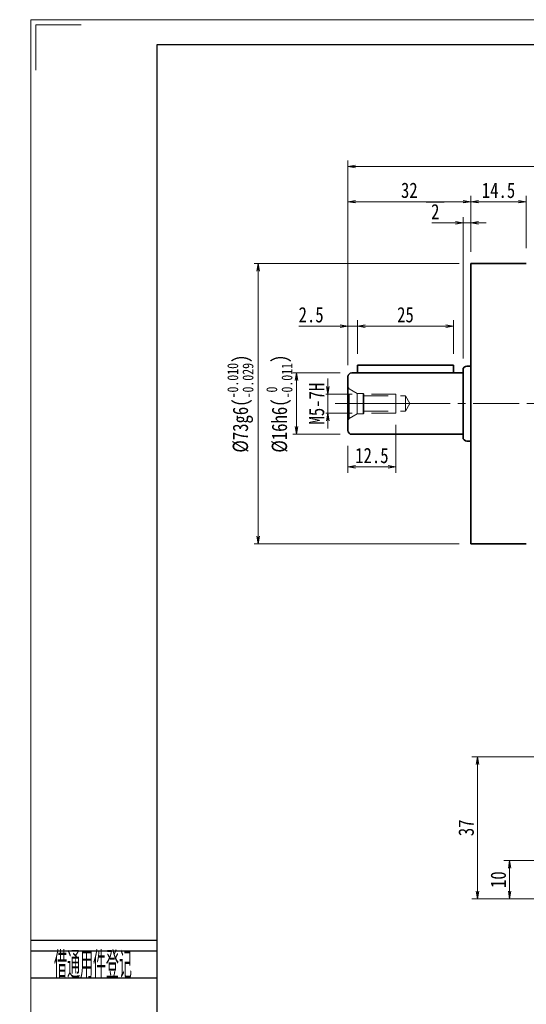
# Model space of a CAD drawing. Header units: millimetres. Extents: x -17 to 553, y -17 to 373.
# Tile 2 of 8: x -17 to 115, y 117 to 373. Entities that reach past the tile are written whole.
import ezdxf
from ezdxf.enums import TextEntityAlignment as Align

# ---------------------------------------------------------------- set-up
doc = ezdxf.new("R2010")
doc.units = ezdxf.units.MM
doc.linetypes.add('HIDDEN', pattern=[9.525, 6.35, -3.175])
doc.linetypes.add('点画线', pattern=[18, 12, -2, 2, -2])
doc.layers.add('2细线层', color=4, linetype='Continuous')
doc.layers.add('6文字层', color=3, linetype='Continuous')
for name, color, linetype, lineweight in [('中心线层', 1, '点画线', 18), ('图框_外框线', 7, 'Continuous', 18), ('尺寸线层', 3, 'Continuous', 18), ('粗实线层', 7, 'Continuous', 35)]:
    doc.layers.add(name, color=color, linetype=linetype, lineweight=lineweight)
doc.styles.add('PC_TEXTSTYLE', font='ISOCP.SHX', dxfattribs={"width": 0.707, "bigfont": 'GBCBIG.SHX'})
doc.styles.add('宋体', font='SimSun.ttf', dxfattribs={"width": 0.8})
doc.dimstyles.new('A水平标注$0', dxfattribs={"dimtxt": 3.5, "dimasz": 2, "dimexe": 1.5, "dimexo": 3, "dimgap": 1.1, "dimtad": 1, "dimtoh": 1, "dimdec": 4, "dimdsep": 46, "dimtxsty": '宋体', "dimblk": 'OPEN', "dimcen": 3, "dimclrd": 3, "dimclre": 3, "dimclrt": 6, "dimadec": 0, "dimazin": 0, "dimtm": 1e-09, "dimtfac": 1, "dimtdec": 4, "dimtix": 1, "dimtmove": 0, "dimatfit": 3, "dimldrblk": 'OPEN', "dimfxl": 0, "dimlwd": 13, "dimlwe": 13, "dimarcsym": 0})
doc.dimstyles.new('D直径标注φ25', dxfattribs={"dimtxt": 3.5, "dimasz": 2, "dimexe": 1, "dimexo": 3, "dimtad": 1, "dimtoh": 1, "dimdec": 1, "dimdsep": 46, "dimtxsty": '宋体', "dimblk": 'OPEN', "dimcen": 3, "dimclrd": 3, "dimclre": 3, "dimclrt": 130, "dimadec": 0, "dimazin": 0, "dimtm": 1e-09, "dimtfac": 1, "dimtdec": 1, "dimtmove": 0, "dimatfit": 0, "dimldrblk": 'OPEN', "dimfxl": 0, "dimlwd": 13, "dimlwe": 13, "dimarcsym": 0})
doc.dimstyles.new('螺孔(M8-7H)', dxfattribs={"dimtxt": 3.5, "dimasz": 2, "dimexe": 1.25, "dimexo": 3, "dimtad": 1, "dimtoh": 1, "dimdec": 4, "dimdsep": 46, "dimtxsty": '宋体', "dimblk": 'OPEN', "dimcen": 3, "dimclrd": 3, "dimclre": 3, "dimclrt": 2, "dimadec": 0, "dimazin": 0, "dimtm": 1e-09, "dimtfac": 1, "dimtdec": 4, "dimtmove": 0, "dimatfit": 3, "dimldrblk": 'OPEN', "dimfxl": 0, "dimlwd": 9, "dimlwe": 9, "dimarcsym": 0})

# ---------------------------------------------------------------- blocks, each defined once
blk = doc.blocks.new('_Open')
at = {"color": 0, "linetype": 'ByBlock', "lineweight": -2}
for p, q in [((-1, 0.17), (0, 0)), ((-1, -0.17), (0, 0)), ((0, 0), (-1, 0))]:
    blk.add_line(p, q, dxfattribs=at)
blk = doc.blocks.new('*D8')
at = {"layer": 'Defpoints', "color": 0, "transparency": 16777216}
for p in [(69.9, 281.1), (69.9, 265.1)]:
    blk.add_point(p, dxfattribs=at)
at = {"layer": '尺寸线层', "color": 3, "lineweight": 13, "transparency": 16777216}
for p, q in [((66.9, 281.1), (54.51, 281.1)), ((55.51, 279.1), (55.51, 267.1)), ((66.9, 265.1), (54.51, 265.1))]:
    blk.add_line(p, q, dxfattribs=at)
at = {"layer": '尺寸线层', "color": 3, "lineweight": 13, "transparency": 16777216, "xscale": 2, "yscale": 2, "zscale": 2}
for p, rotation in [((55.51, 281.1), 90), ((55.51, 265.1), 270)]:
    blk.add_blockref('_Open', p, dxfattribs=dict(at, rotation=rotation))
at = {"layer": '尺寸线层', "color": 130, "transparency": 16777216, "insert": (51.03, 273.1), "char_height": 4, "attachment_point": 5, "rotation": 90, "style": '宋体', "bg_fill": 3, "box_fill_scale": 1.1, "bg_fill_color": 257, "bg_fill_transparency": 0}
blk.add_mtext('{\\A1;\\A1;%%C16h6({\\H0.707107x;\\S 0^ -0.011;})}', dxfattribs=at)
at = {"layer": 'Defpoints', "color": 0, "transparency": 16777216}
blk.add_point((55.51, 265.1), dxfattribs=at)
blk = doc.blocks.new('23343f')
at = {"layer": '中心线层', "linetype": '点画线', "lineweight": 18}
blk.add_line((17.47, 0), (-1.33, 0), dxfattribs=at)
at = {"layer": '粗实线层', "color": 6, "linetype": 'HIDDEN', "lineweight": 18}
for p, q in [((0, -4.4), (0, 4.4)), ((0, 4.4), (0.32, 3.85)), ((2.4, 2.65), (0.32, 3.85)), ((0.32, -3.85), (0.32, 3.85)), ((4, 2.65), (2.4, 2.65)), ((2.4, -2.65), (2.4, 2.65)), ((4.15, 2.5), (4, 2.65)), ((4, -2.65), (4, 2.65)), ((12.5, 2.5), (4.15, 2.5)), ((4.15, -2.5), (4.15, 2.5)), ((4.15, 2), (15, 2)), ((12.5, -2.5), (12.5, 2.5)), ((15, 2), (16.15, 0)), ((15, 2), (15, -2)), ((4.15, -2.5), (4, -2.65)), ((4.15, -2), (15, -2)), ((12.5, -2.5), (4.15, -2.5)), ((15, -2), (16.15, 0)), ((0, -4.4), (0.32, -3.85)), ((2.4, -2.65), (0.32, -3.85)), ((4, -2.65), (2.4, -2.65))]:
    blk.add_line(p, q, dxfattribs=at)
blk = doc.blocks.new('*D9')
at = {"layer": 'Defpoints', "color": 0, "transparency": 16777216}
for p in [(73.05, 275.6), (63.68, 270.6), (73.05, 270.6)]:
    blk.add_point(p, dxfattribs=at)
at = {"layer": '尺寸线层', "color": 3, "lineweight": 9, "transparency": 16777216}
for p, q in [((63.68, 277.6), (63.68, 279.6)), ((70.05, 275.6), (62.43, 275.6)), ((63.68, 275.6), (63.68, 270.6)), ((70.05, 270.6), (62.43, 270.6)), ((63.68, 268.6), (63.68, 266.6))]:
    blk.add_line(p, q, dxfattribs=at)
at = {"layer": '尺寸线层', "color": 3, "lineweight": 9, "transparency": 16777216, "xscale": 2, "yscale": 2, "zscale": 2}
for p, rotation in [((63.68, 275.6), 270), ((63.68, 270.6), 90)]:
    blk.add_blockref('_Open', p, dxfattribs=dict(at, rotation=rotation))
at = {"layer": '尺寸线层', "color": 2, "transparency": 16777216, "insert": (60.75, 273.1), "char_height": 4, "attachment_point": 5, "rotation": 90, "style": '宋体', "bg_fill": 3, "box_fill_scale": 1.1, "bg_fill_color": 257, "bg_fill_transparency": 0}
blk.add_mtext('M5-7H', dxfattribs=at)
blk = doc.blocks.new('*D10')
at = {"layer": 'Defpoints', "color": 0, "transparency": 16777216}
for p in [(81.4, 270.6), (68.9, 265.1), (81.4, 256.61)]:
    blk.add_point(p, dxfattribs=at)
at = {"layer": '尺寸线层', "color": 3, "lineweight": 13, "transparency": 16777216}
for p, q in [((81.4, 267.6), (81.4, 255.11)), ((68.9, 262.1), (68.9, 255.11)), ((70.9, 256.61), (79.4, 256.61))]:
    blk.add_line(p, q, dxfattribs=at)
at = {"layer": '尺寸线层', "color": 3, "lineweight": 13, "transparency": 16777216, "xscale": 2, "yscale": 2, "zscale": 2, "rotation": 180}
blk.add_blockref('_Open', (68.9, 256.61), dxfattribs=at)
at = {"layer": '尺寸线层', "color": 3, "lineweight": 13, "transparency": 16777216, "xscale": 2, "yscale": 2, "zscale": 2}
blk.add_blockref('_Open', (81.4, 256.61), dxfattribs=at)
at = {"layer": '尺寸线层', "color": 6, "transparency": 16777216, "insert": (75.15, 259.56), "char_height": 4, "attachment_point": 5, "style": '宋体', "bg_fill": 3, "box_fill_scale": 1.1, "bg_fill_color": 257, "bg_fill_transparency": 0}
blk.add_mtext('12.5', dxfattribs=at)
blk = doc.blocks.new('*D11')
at = {"layer": 'Defpoints', "color": 0, "transparency": 16777216}
for p in [(100.9, 309.6), (45.47, 236.6), (100.9, 236.6)]:
    blk.add_point(p, dxfattribs=at)
at = {"layer": '尺寸线层', "color": 3, "lineweight": 13, "transparency": 16777216}
for p, q in [((97.9, 309.6), (44.47, 309.6)), ((45.47, 307.6), (45.47, 238.6)), ((97.9, 236.6), (44.47, 236.6))]:
    blk.add_line(p, q, dxfattribs=at)
at = {"layer": '尺寸线层', "color": 3, "lineweight": 13, "transparency": 16777216, "xscale": 2, "yscale": 2, "zscale": 2}
for p, rotation in [((45.47, 309.6), 89.99999999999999), ((45.47, 236.6), 270)]:
    blk.add_blockref('_Open', p, dxfattribs=dict(at, rotation=rotation))
at = {"layer": '尺寸线层', "color": 130, "transparency": 16777216, "insert": (40.86, 273.1), "char_height": 4, "attachment_point": 5, "rotation": 90, "style": '宋体', "bg_fill": 3, "box_fill_scale": 1.1, "bg_fill_color": 257, "bg_fill_transparency": 0}
blk.add_mtext('{\\A1;\\A1;%%C73g6({\\H0.707107x;\\S-0.010^ -0.029;})}', dxfattribs=at)
blk = doc.blocks.new('*D12')
at = {"layer": 'Defpoints', "color": 0, "transparency": 16777216}
for p in [(68.9, 293.3), (71.4, 283.1), (68.9, 280.1)]:
    blk.add_point(p, dxfattribs=at)
at = {"layer": '尺寸线层', "color": 3, "lineweight": 13, "transparency": 16777216}
for p, q in [((56.14, 293.3), (63.48, 293.3)), ((63.48, 293.3), (66.9, 293.3)), ((68.9, 283.1), (68.9, 294.8)), ((71.4, 293.3), (68.9, 293.3)), ((71.4, 286.1), (71.4, 294.8)), ((73.4, 293.3), (75.4, 293.3))]:
    blk.add_line(p, q, dxfattribs=at)
at = {"layer": '尺寸线层', "color": 3, "lineweight": 13, "transparency": 16777216, "xscale": 2, "yscale": 2, "zscale": 2}
blk.add_blockref('_Open', (68.9, 293.3), dxfattribs=at)
at = {"layer": '尺寸线层', "color": 3, "lineweight": 13, "transparency": 16777216, "xscale": 2, "yscale": 2, "zscale": 2, "rotation": 180}
blk.add_blockref('_Open', (71.4, 293.3), dxfattribs=at)
at = {"layer": '尺寸线层', "color": 6, "transparency": 16777216, "insert": (59.31, 296.23), "char_height": 4, "attachment_point": 5, "style": '宋体', "bg_fill": 3, "box_fill_scale": 1.1, "bg_fill_color": 257, "bg_fill_transparency": 0}
blk.add_mtext('2.5', dxfattribs=at)
blk = doc.blocks.new('*D13')
at = {"layer": 'Defpoints', "color": 0, "transparency": 16777216}
for p in [(96.4, 293.3), (71.4, 283.1), (96.4, 283.1)]:
    blk.add_point(p, dxfattribs=at)
at = {"layer": '尺寸线层', "color": 3, "lineweight": 13, "transparency": 16777216}
for p, q in [((71.4, 286.1), (71.4, 294.8)), ((73.4, 293.3), (94.4, 293.3)), ((96.4, 286.1), (96.4, 294.8))]:
    blk.add_line(p, q, dxfattribs=at)
at = {"layer": '尺寸线层', "color": 3, "lineweight": 13, "transparency": 16777216, "xscale": 2, "yscale": 2, "zscale": 2, "rotation": 180}
blk.add_blockref('_Open', (71.4, 293.3), dxfattribs=at)
at = {"layer": '尺寸线层', "color": 3, "lineweight": 13, "transparency": 16777216, "xscale": 2, "yscale": 2, "zscale": 2}
blk.add_blockref('_Open', (96.4, 293.3), dxfattribs=at)
at = {"layer": '尺寸线层', "color": 6, "transparency": 16777216, "insert": (83.9, 296.23), "char_height": 4, "attachment_point": 5, "style": '宋体', "bg_fill": 3, "box_fill_scale": 1.1, "bg_fill_color": 257, "bg_fill_transparency": 0}
blk.add_mtext('25', dxfattribs=at)
blk = doc.blocks.new('*D15')
at = {"layer": 'Defpoints', "color": 0, "transparency": 16777216}
for p in [(100.9, 325.7), (115.4, 310.6), (100.9, 309.6)]:
    blk.add_point(p, dxfattribs=at)
at = {"layer": '尺寸线层', "color": 3, "lineweight": 13, "transparency": 16777216}
for p, q in [((100.9, 312.6), (100.9, 327.2)), ((115.4, 313.6), (115.4, 327.2)), ((113.4, 325.7), (102.9, 325.7))]:
    blk.add_line(p, q, dxfattribs=at)
at = {"layer": '尺寸线层', "color": 3, "lineweight": 13, "transparency": 16777216, "xscale": 2, "yscale": 2, "zscale": 2, "rotation": 180}
blk.add_blockref('_Open', (100.9, 325.7), dxfattribs=at)
at = {"layer": '尺寸线层', "color": 3, "lineweight": 13, "transparency": 16777216, "xscale": 2, "yscale": 2, "zscale": 2}
blk.add_blockref('_Open', (115.4, 325.7), dxfattribs=at)
at = {"layer": '尺寸线层', "color": 6, "transparency": 16777216, "insert": (108.15, 328.64), "char_height": 4, "attachment_point": 5, "style": '宋体', "bg_fill": 3, "box_fill_scale": 1.1, "bg_fill_color": 257, "bg_fill_transparency": 0}
blk.add_mtext('14.5', dxfattribs=at)
blk = doc.blocks.new('*D16')
at = {"layer": 'Defpoints', "color": 0, "transparency": 16777216}
for p in [(98.9, 320.17), (100.9, 309.6), (98.9, 281.85)]:
    blk.add_point(p, dxfattribs=at)
at = {"layer": '尺寸线层', "color": 3, "lineweight": 13, "transparency": 16777216}
for p, q in [((98.9, 284.85), (98.9, 321.67)), ((100.9, 312.6), (100.9, 321.67)), ((90.79, 320.17), (93.56, 320.17)), ((93.56, 320.17), (96.9, 320.17)), ((100.9, 320.17), (98.9, 320.17)), ((102.9, 320.17), (104.9, 320.17))]:
    blk.add_line(p, q, dxfattribs=at)
at = {"layer": '尺寸线层', "color": 3, "lineweight": 13, "transparency": 16777216, "xscale": 2, "yscale": 2, "zscale": 2}
blk.add_blockref('_Open', (98.9, 320.17), dxfattribs=at)
at = {"layer": '尺寸线层', "color": 3, "lineweight": 13, "transparency": 16777216, "xscale": 2, "yscale": 2, "zscale": 2, "rotation": 180}
blk.add_blockref('_Open', (100.9, 320.17), dxfattribs=at)
at = {"layer": '尺寸线层', "color": 6, "transparency": 16777216, "insert": (91.67, 323.1), "char_height": 4, "attachment_point": 5, "style": '宋体', "bg_fill": 3, "box_fill_scale": 1.1, "bg_fill_color": 257, "bg_fill_transparency": 0}
blk.add_mtext('2', dxfattribs=at)
blk = doc.blocks.new('*D17')
at = {"layer": 'Defpoints', "color": 0, "transparency": 16777216}
for p in [(68.9, 334.89), (68.9, 280.1), (236.9, 280.1)]:
    blk.add_point(p, dxfattribs=at)
at = {"layer": '尺寸线层', "color": 3, "lineweight": 13, "transparency": 16777216}
for p, q in [((68.9, 283.1), (68.9, 336.39)), ((236.9, 283.1), (236.9, 336.39)), ((234.9, 334.89), (70.9, 334.89))]:
    blk.add_line(p, q, dxfattribs=at)
at = {"layer": '尺寸线层', "color": 3, "lineweight": 13, "transparency": 16777216, "xscale": 2, "yscale": 2, "zscale": 2, "rotation": 180}
blk.add_blockref('_Open', (68.9, 334.89), dxfattribs=at)
at = {"layer": '尺寸线层', "color": 3, "lineweight": 13, "transparency": 16777216, "xscale": 2, "yscale": 2, "zscale": 2}
blk.add_blockref('_Open', (236.9, 334.89), dxfattribs=at)
at = {"layer": '尺寸线层', "color": 6, "transparency": 16777216, "insert": (152.9, 337.85), "char_height": 4, "attachment_point": 5, "style": '宋体', "bg_fill": 3, "box_fill_scale": 1.1, "bg_fill_color": 257, "bg_fill_transparency": 0}
blk.add_mtext('168', dxfattribs=at)
blk = doc.blocks.new('*D18')
at = {"layer": 'Defpoints', "color": 0, "transparency": 16777216}
for p in [(68.9, 325.7), (100.9, 309.6), (68.9, 280.1)]:
    blk.add_point(p, dxfattribs=at)
at = {"layer": '尺寸线层', "color": 3, "lineweight": 13, "transparency": 16777216}
for p, q in [((68.9, 283.1), (68.9, 327.2)), ((100.9, 312.6), (100.9, 327.2)), ((98.9, 325.7), (70.9, 325.7))]:
    blk.add_line(p, q, dxfattribs=at)
at = {"layer": '尺寸线层', "color": 3, "lineweight": 13, "transparency": 16777216, "xscale": 2, "yscale": 2, "zscale": 2, "rotation": 180}
blk.add_blockref('_Open', (68.9, 325.7), dxfattribs=at)
at = {"layer": '尺寸线层', "color": 3, "lineweight": 13, "transparency": 16777216, "xscale": 2, "yscale": 2, "zscale": 2}
blk.add_blockref('_Open', (100.9, 325.7), dxfattribs=at)
at = {"layer": '尺寸线层', "color": 6, "transparency": 16777216, "insert": (84.9, 328.65), "char_height": 4, "attachment_point": 5, "style": '宋体', "bg_fill": 3, "box_fill_scale": 1.1, "bg_fill_color": 257, "bg_fill_transparency": 0}
blk.add_mtext('32', dxfattribs=at)
blk = doc.blocks.new('*D46')
at = {"layer": 'Defpoints', "color": 0, "transparency": 16777216}
for p in [(127.9, 154.1), (111.06, 144.1), (123.1, 144.1)]:
    blk.add_point(p, dxfattribs=at)
at = {"layer": '尺寸线层', "color": 3, "lineweight": 13, "transparency": 16777216}
for p, q in [((124.9, 154.1), (109.56, 154.1)), ((111.06, 152.1), (111.06, 146.1)), ((120.1, 144.1), (109.56, 144.1))]:
    blk.add_line(p, q, dxfattribs=at)
at = {"layer": '尺寸线层', "color": 3, "lineweight": 13, "transparency": 16777216, "xscale": 2, "yscale": 2, "zscale": 2}
for p, rotation in [((111.06, 154.1), 90), ((111.06, 144.1), 270)]:
    blk.add_blockref('_Open', p, dxfattribs=dict(at, rotation=rotation))
at = {"layer": '尺寸线层', "color": 6, "transparency": 16777216, "insert": (108.11, 149.1), "char_height": 4, "attachment_point": 5, "rotation": 90, "style": '宋体', "bg_fill": 3, "box_fill_scale": 1.1, "bg_fill_color": 257, "bg_fill_transparency": 0}
blk.add_mtext('10', dxfattribs=at)
blk = doc.blocks.new('*D47')
at = {"layer": 'Defpoints', "color": 0, "transparency": 16777216}
for p in [(145.9, 181.1), (102.7, 144.1), (123.1, 144.1)]:
    blk.add_point(p, dxfattribs=at)
at = {"layer": '尺寸线层', "color": 3, "lineweight": 13, "transparency": 16777216}
for p, q in [((142.9, 181.1), (101.2, 181.1)), ((102.7, 179.1), (102.7, 146.1)), ((120.1, 144.1), (101.2, 144.1))]:
    blk.add_line(p, q, dxfattribs=at)
at = {"layer": '尺寸线层', "color": 3, "lineweight": 13, "transparency": 16777216, "xscale": 2, "yscale": 2, "zscale": 2}
for p, rotation in [((102.7, 181.1), 90), ((102.7, 144.1), 270)]:
    blk.add_blockref('_Open', p, dxfattribs=dict(at, rotation=rotation))
at = {"layer": '尺寸线层', "color": 6, "transparency": 16777216, "insert": (99.74, 162.6), "char_height": 4, "attachment_point": 5, "rotation": 90, "style": '宋体', "bg_fill": 3, "box_fill_scale": 1.1, "bg_fill_color": 257, "bg_fill_transparency": 0}
blk.add_mtext('37', dxfattribs=at)

msp = doc.modelspace()

# ---------------------------------------------------------------- linework, layer by layer
at = {"layer": '2细线层'}
for p, q in [((-13.84665, 133.34581), (19.10012, 133.34581)), ((-13.84665, 130.53124), (19.10012, 130.53124)), ((-13.84665, 123.49482), (19.10012, 123.49482))]:
    msp.add_line(p, q, dxfattribs=at)
at = {"layer": '中心线层'}
msp.add_line((65.53574, 273.09859), (240.26699, 273.09859), dxfattribs=at)
at = {"layer": '图框_外框线', "color": 3}
msp.add_lwpolyline([(-12.40427, 359.9795), (-12.40427, 371.79364), (-0.59013, 371.79364)], dxfattribs=at)
at = {"layer": '粗实线层'}
for p, q in [((115.40137, 309.59859), (100.90137, 309.59859)), ((100.90137, 309.59859), (100.90137, 236.59859)), ((99.90137, 282.84859), (100.90137, 282.84859)), ((68.90137, 280.09859), (68.90137, 266.09859)), ((69.90137, 281.09859), (98.90137, 281.09859)), ((98.90137, 281.84859), (98.90137, 264.34859)), ((69.90137, 265.09859), (98.90137, 265.09859)), ((99.90137, 263.34859), (100.90137, 263.34859)), ((115.40137, 236.59859), (100.90137, 236.59859))]:
    msp.add_line(p, q, dxfattribs=at)
for centre, start, end in [((99.90137, 281.84859), 90, 180), ((69.90137, 280.09859), 90, 180), ((69.90137, 266.09859), 180, 270), ((99.90137, 264.34859), 180, 270)]:
    msp.add_arc(centre, 1, start, end, dxfattribs=at)

# ---------------------------------------------------------------- texts
at = {"layer": '6文字层', "color": 3, "style": 'PC_TEXTSTYLE', "width": 0.667}
msp.add_text('借通用件登记', height=7.036418, dxfattribs=at).set_placement((2.44807, 127.19961), align=Align.MIDDLE)

# ---------------------------------------------------------------- next in the draw order: dimensions: what is measured, and where the dimension line sits
at = {"layer": '尺寸线层'}
dim = msp.add_linear_dim(base=(55.50811, 265.09859), p1=(69.90137, 281.09859), p2=(69.90137, 265.09859), angle=270, text='{\\A1;\\A1;%%C16h6({\\H0.707107x;\\S 0^ -0.011;})}', dimstyle='D直径标注φ25', override={"dimtxt": 4, "dimgap": 1, "dimpost": 'φ<>', "dimtp": 0, "dimtm": 0.011, "dimtdec": 3, "dimtzin": 8}, dxfattribs=at)
dim.commit()
dim.dimension.update_dxf_attribs({"geometry": '*D8', "text_midpoint": (55.50811, 273.09859), "dimtype": 160})

# ---------------------------------------------------------------- next in the draw order: block references
at = {"layer": '粗实线层'}
msp.add_blockref('23343f', (68.90137, 273.09859), dxfattribs=at)

# ---------------------------------------------------------------- next in the draw order: dimensions: what is measured, and where the dimension line sits
at = {"layer": '尺寸线层'}
dim = msp.add_linear_dim(base=(63.67832, 270.59859), p1=(73.05137, 275.59859), p2=(73.05137, 270.59859), angle=270, dimstyle='螺孔(M8-7H)', override={"dimtxt": 4, "dimgap": 1, "dimpost": 'M<>-7H'}, dxfattribs=at)
dim.commit()
dim.dimension.update_dxf_attribs({"geometry": '*D9', "text_midpoint": (63.67832, 273.09859), "dimtype": 160})

# ---------------------------------------------------------------- next in the draw order: dimensions: what is measured, and where the dimension line sits
dim = msp.add_linear_dim(base=(81.40137, 256.6134), p1=(68.90137, 265.09859), p2=(81.40137, 270.59859), dimstyle='A水平标注$0', override={"dimtxt": 4, "dimgap": 1, "dimblk": 'Open', "dimtfill": 1, "dimtfillclr": 256}, dxfattribs=at)
dim.commit()
dim.dimension.update_dxf_attribs({"geometry": '*D10', "text_midpoint": (75.15137, 259.55753)})

# ---------------------------------------------------------------- next in the draw order: dimensions: what is measured, and where the dimension line sits
dim = msp.add_linear_dim(base=(45.47352, 236.59859), p1=(100.90137, 309.59859), p2=(100.90137, 236.59859), angle=270, text='{\\A1;\\A1;%%C73g6({\\H0.707107x;\\S-0.010^ -0.029;})}', dimstyle='D直径标注φ25', override={"dimtxt": 4, "dimgap": 1, "dimpost": 'φ<>', "dimtp": -0.01, "dimtm": 0.029, "dimtdec": 3, "dimtzin": 8}, dxfattribs=at)
dim.commit()
dim.dimension.update_dxf_attribs({"geometry": '*D11', "text_midpoint": (40.857, 273.09859)})

# ---------------------------------------------------------------- next in the draw order: linework, layer by layer
at = {"layer": '粗实线层'}
for p, q in [((71.40137, 281.09859), (71.40137, 283.09859)), ((71.40137, 283.09859), (96.40137, 283.09859)), ((96.40137, 283.09859), (96.40137, 281.09859))]:
    msp.add_line(p, q, dxfattribs=at)

# ---------------------------------------------------------------- next in the draw order: dimensions: what is measured, and where the dimension line sits
at = {"layer": '尺寸线层'}
dim = msp.add_linear_dim(base=(100.90137, 325.69543), p1=(115.40137, 310.59859), p2=(100.90137, 309.59859), dimstyle='A水平标注$0', override={"dimtxt": 4, "dimgap": 1, "dimblk": 'Open', "dimtfill": 1, "dimtfillclr": 256}, dxfattribs=at)
dim.commit()
dim.dimension.update_dxf_attribs({"geometry": '*D15', "text_midpoint": (108.15137, 328.63956)})

# ---------------------------------------------------------------- next in the draw order: dimensions: what is measured, and where the dimension line sits
dim = msp.add_linear_dim(base=(68.90137, 293.29539), p1=(71.40137, 283.09859), p2=(68.90137, 280.09859), dimstyle='A水平标注$0', override={"dimtxt": 4, "dimgap": 1, "dimblk": 'Open', "dimtfill": 1, "dimtfillclr": 256}, dxfattribs=at)
dim.commit()
dim.dimension.update_dxf_attribs({"geometry": '*D12', "text_midpoint": (59.31038, 293.29539), "dimtype": 160})

# ---------------------------------------------------------------- next in the draw order: dimensions: what is measured, and where the dimension line sits
dim = msp.add_linear_dim(base=(96.40137, 293.29539), p1=(71.40137, 283.09859), p2=(96.40137, 283.09859), dimstyle='A水平标注$0', override={"dimtxt": 4, "dimgap": 1, "dimblk": 'Open', "dimtfill": 1, "dimtfillclr": 256}, dxfattribs=at)
dim.commit()
dim.dimension.update_dxf_attribs({"geometry": '*D13', "text_midpoint": (83.90137, 296.22835)})

# ---------------------------------------------------------------- next in the draw order: dimensions: what is measured, and where the dimension line sits
dim = msp.add_linear_dim(base=(98.90137, 320.16607), p1=(100.90137, 309.59859), p2=(98.90137, 281.84859), dimstyle='A水平标注$0', override={"dimtxt": 4, "dimgap": 1, "dimblk": 'Open', "dimtfill": 1, "dimtfillclr": 256}, dxfattribs=at)
dim.commit()
dim.dimension.update_dxf_attribs({"geometry": '*D16', "text_midpoint": (91.67134, 320.16607), "dimtype": 160})

# ---------------------------------------------------------------- next in the draw order: dimensions: what is measured, and where the dimension line sits
dim = msp.add_linear_dim(base=(68.90137, 334.89057), p1=(236.90137, 280.09859), p2=(68.90137, 280.09859), dimstyle='A水平标注$0', override={"dimtxt": 4, "dimgap": 1, "dimblk": 'Open', "dimtfill": 1, "dimtfillclr": 256}, dxfattribs=at)
dim.commit()
dim.dimension.update_dxf_attribs({"geometry": '*D17', "text_midpoint": (152.90137, 337.84588)})

# ---------------------------------------------------------------- next in the draw order: dimensions: what is measured, and where the dimension line sits
dim = msp.add_linear_dim(base=(68.90137, 325.69543), p1=(100.90137, 309.59859), p2=(68.90137, 280.09859), dimstyle='A水平标注$0', override={"dimtxt": 4, "dimgap": 1, "dimblk": 'Open', "dimtfill": 1, "dimtfillclr": 256}, dxfattribs=at)
dim.commit()
dim.dimension.update_dxf_attribs({"geometry": '*D18', "text_midpoint": (84.90137, 328.65073)})

# ---------------------------------------------------------------- next in the draw order: linework, layer by layer
at = {"layer": '图框_外框线', "color": 3}
msp.add_lwpolyline([(-13.71696, -16.76054), (537.60992, -16.76054), (537.60992, 373.10633), (-13.71696, 373.10633)], close=True, dxfattribs=at)
at = {"layer": '图框_外框线', "color": 3, "lineweight": 25}
msp.add_lwpolyline([(19.10012, -10.19712), (531.0465, -10.19712), (531.0465, 366.54291), (19.10012, 366.54291)], close=True, dxfattribs=at)

# ---------------------------------------------------------------- next in the draw order: dimensions: what is measured, and where the dimension line sits
at = {"layer": '尺寸线层'}
dim = msp.add_linear_dim(base=(111.06089, 144.09859), p1=(127.90137, 154.09859), p2=(123.10137, 144.09859), angle=90, dimstyle='A水平标注$0', override={"dimtxt": 4, "dimgap": 1, "dimblk": 'Open', "dimtfill": 1, "dimtfillclr": 256}, dxfattribs=at)
dim.commit()
dim.dimension.update_dxf_attribs({"geometry": '*D46', "text_midpoint": (111.06089, 149.09859), "dimtype": 160})

# ---------------------------------------------------------------- next in the draw order: dimensions: what is measured, and where the dimension line sits
dim = msp.add_linear_dim(base=(102.70007, 144.09859), p1=(145.90137, 181.09859), p2=(123.10137, 144.09859), angle=90, dimstyle='A水平标注$0', override={"dimtxt": 4, "dimgap": 1, "dimblk": 'Open', "dimtfill": 1, "dimtfillclr": 256}, dxfattribs=at)
dim.commit()
dim.dimension.update_dxf_attribs({"geometry": '*D47', "text_midpoint": (102.70007, 162.59859), "dimtype": 160})

doc.saveas('drawing.dxf')
